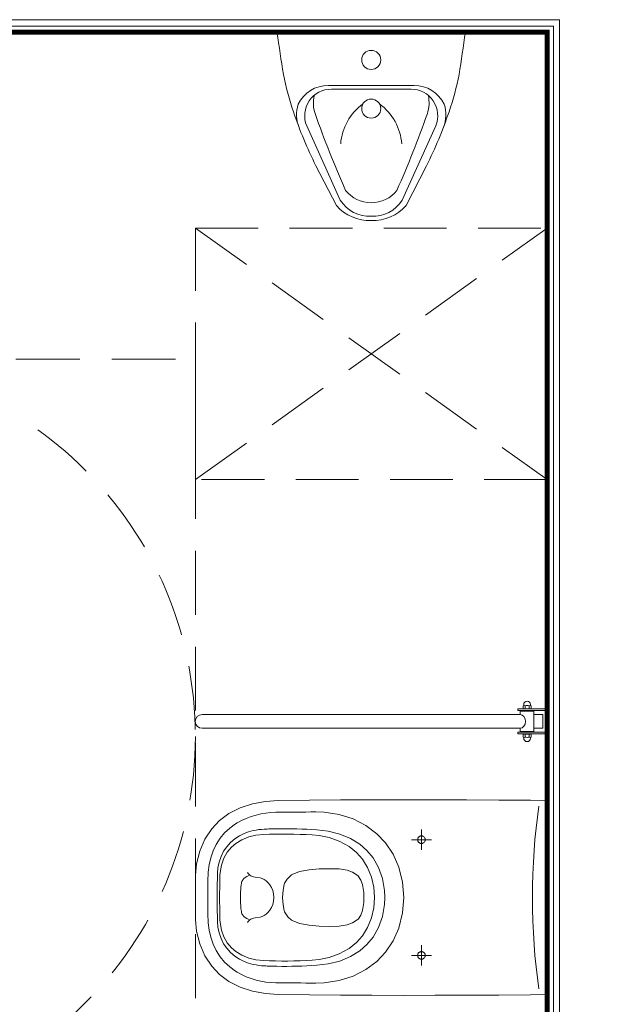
# Model space of a CAD drawing. Header units: millimetres. Extents: x -4835 to 23023, y -15404 to 3906.
# Tile 20 of 39: x -1453 to -1335, y 1472 to 1668. Entities that reach past the tile are written whole.
import ezdxf
from ezdxf.enums import TextEntityAlignment as Align

# ---------------------------------------------------------------- set-up
doc = ezdxf.new("R2010")
doc.units = ezdxf.units.MM
doc.linetypes.add('A-1_05$0$DASHED', pattern=[19.05, 12.7, -6.35])
doc.linetypes.add('DASH', pattern=[0.75, 0.5, -0.25])
doc.layers.get('0').update_dxf_attribs({"lineweight": 9})
doc.layers.add('Budowlane - Sciany Wew', color=7, linetype='Continuous')
doc.layers.add('Ściany', color=51, linetype='Continuous')
doc.layers.add('Wyposazenie Wew - Meble 2D Zapleczowe', color=7, linetype='Continuous', lineweight=9)
doc.layers.add('Wyposazenie Wew - Urzadzenia Sanitarne', color=6, linetype='Continuous', lineweight=9)
doc.styles.add('RomanS', font='simplex.shx')

# ---------------------------------------------------------------- blocks, each defined once
blk = doc.blocks.new('40GAZ_podklad_lewy')
at = {"layer": 'Budowlane - Sciany Wew', "color": 251, "linetype": 'Continuous', "lineweight": 20}
for points in [[(79.67, -844.75), (79.67, -837.25), (34.94, -837.25), (34.94, -687.25), (59.94, -687.25), (59.94, -679.75), (34.94, -679.75), (34.94, -462.25), (257.44, -462.25), (257.44, -679.75), (162.44, -679.75), (162.44, -687.25), (279.94, -687.25), (279.94, -679.75), (274.94, -679.75), (274.94, -462.3), (453.99, -462.3), (453.99, -679.75), (382.44, -679.75), (382.44, -687.25), (476.99, -687.3), (476.99, -837.25), (192.17, -837.25), (192.17, -844.75)], [(78.42, -843.5), (78.42, -838.5), (33.69, -838.5), (33.69, -686), (58.69, -686), (58.69, -681), (33.69, -681), (33.69, -461), (258.69, -461), (258.69, -681), (163.69, -681), (163.69, -686), (278.69, -686), (278.69, -681), (273.69, -681), (273.69, -461.05), (455.24, -461.05), (455.24, -681), (383.69, -681), (383.69, -686), (478.24, -686.05), (478.24, -838.5), (193.42, -838.5), (193.42, -843.5)]]:
    blk.add_lwpolyline(points, dxfattribs=at)
at = {"layer": 'Ściany', "const_width": 1}
blk.add_lwpolyline([(80.92, -846), (80.92, -836), (36.19, -836), (36.19, -688.5), (61.19, -688.5), (61.19, -678.5), (36.19, -678.5), (36.19, -463.5), (256.19, -463.5), (256.19, -678.5), (161.19, -678.5), (161.19, -688.5), (281.19, -688.5), (281.19, -678.5), (276.19, -678.5), (276.19, -463.55), (452.74, -463.55), (452.74, -678.5), (381.19, -678.5), (381.19, -688.5), (475.74, -688.55), (475.74, -836), (190.92, -836), (190.92, -846)], dxfattribs=at)
blk = doc.blocks.new('inwalida')
at = {"layer": 'Wyposazenie Wew - Meble 2D Zapleczowe', "color": 8, "linetype": 'A-1_05$0$DASHED', "true_color": 0x6e6e6e}
blk.add_lwpolyline([(150, -150), (0, -150), (0, 0), (150, 0)], close=True, dxfattribs=at)
blk.add_circle((75, -75), 75, dxfattribs=at)
blk = doc.blocks.new('SC2.0 ustep NP keramag RENOVA')
at = {"layer": 'Wyposazenie Wew - Urzadzenia Sanitarne'}
blk.add_lwpolyline([(-19.3, 0), (19.3, 0)], dxfattribs=at)
for points in [[(-19.28, -53.49, 0), (-19.36, -47.29, 0), (-19.41, -41.13, 0), (-19.44, -34.86, 0), (-19.45, -28.59, 0), (-19.44, -22.33, 0), (-19.42, -16.06, 0), (-19.38, -9.58, 0), (-19.33, -3.33, 0), (-19.3, 0, 0)], [(19.28, -53.49, 0), (19.36, -47.29, 0), (19.41, -41.13, 0), (19.44, -34.86, 0), (19.45, -28.59, 0), (19.44, -22.33, 0), (19.42, -16.06, 0), (19.38, -9.58, 0), (19.33, -3.33, 0), (19.3, 0, 0)], [(-18.16, -1.64, 0), (-15.97, -1.94, 0), (-13.77, -2.2, 0), (-11.55, -2.41, 0), (-9.33, -2.59, 0), (-7, -2.73, 0), (-4.66, -2.83, 0), (-2.33, -2.89, 0), (0, -2.91, 0)], [(18.16, -1.64, 0), (15.97, -1.94, 0), (13.77, -2.2, 0), (11.55, -2.41, 0), (9.33, -2.59, 0), (7, -2.73, 0), (4.66, -2.83, 0), (2.33, -2.89, 0), (0, -2.91, 0)], [(-11.5, -23, 0), (-11.5, -23.5, 0), (-11.5, -24, 0), (-11.5, -24.5, 0), (-11.5, -25, 0), (-11.5, -25.5, 0), (-11.5, -26, 0), (-11.5, -26.5, 0), (-11.5, -27, 0)], [(11.5, -23, 0), (11.5, -23.5, 0), (11.5, -24, 0), (11.5, -24.5, 0), (11.5, -25, 0), (11.5, -25.5, 0), (11.5, -26, 0), (11.5, -26.5, 0), (11.5, -27, 0)], [(-13.5, -25, 0), (-13, -25, 0), (-12.5, -25, 0), (-12, -25, 0), (-11.5, -25, 0), (-11, -25, 0), (-10.5, -25, 0), (-10, -25, 0), (-9.5, -25, 0)], [(-11.5, -25.75, 0), (-11.58, -25.75, 0), (-11.65, -25.75, 0), (-11.72, -25.73, 0), (-11.79, -25.71, 0), (-11.86, -25.68, 0), (-11.92, -25.64, 0), (-11.98, -25.59, 0), (-12.04, -25.54, 0), (-12.09, -25.48, 0), (-12.13, -25.42, 0), (-12.17, -25.35, 0), (-12.2, -25.29, 0), (-12.23, -25.22, 0), (-12.25, -25.14, 0), (-12.26, -25.07, 0), (-12.27, -25, 0), (-12.26, -24.92, 0), (-12.25, -24.85, 0), (-12.23, -24.78, 0), (-12.2, -24.71, 0), (-12.16, -24.65, 0), (-12.07, -24.52, 0), (-11.97, -24.42, 0), (-11.84, -24.33, 0), (-11.78, -24.3, 0), (-11.71, -24.27, 0), (-11.64, -24.25, 0), (-11.57, -24.24, 0), (-11.5, -24.24, 0), (-11.43, -24.24, 0), (-11.36, -24.25, 0), (-11.29, -24.27, 0), (-11.22, -24.3, 0), (-11.16, -24.33, 0), (-11.03, -24.42, 0), (-10.93, -24.52, 0), (-10.84, -24.65, 0), (-10.8, -24.71, 0), (-10.77, -24.78, 0), (-10.75, -24.85, 0), (-10.74, -24.92, 0), (-10.73, -25, 0), (-10.74, -25.07, 0), (-10.75, -25.14, 0), (-10.77, -25.22, 0), (-10.8, -25.29, 0), (-10.83, -25.35, 0), (-10.87, -25.42, 0), (-10.91, -25.48, 0), (-10.96, -25.54, 0), (-11.02, -25.59, 0), (-11.08, -25.64, 0), (-11.14, -25.68, 0), (-11.21, -25.71, 0), (-11.28, -25.73, 0), (-11.35, -25.75, 0), (-11.42, -25.75, 0), (-11.5, -25.75, 0)], [(13.5, -25, 0), (13, -25, 0), (12.5, -25, 0), (12, -25, 0), (11.5, -25, 0), (11, -25, 0), (10.5, -25, 0), (10, -25, 0), (9.5, -25, 0)], [(11.5, -25.75, 0), (11.58, -25.75, 0), (11.65, -25.75, 0), (11.72, -25.73, 0), (11.79, -25.71, 0), (11.86, -25.68, 0), (11.92, -25.64, 0), (11.98, -25.59, 0), (12.04, -25.54, 0), (12.09, -25.48, 0), (12.13, -25.42, 0), (12.17, -25.35, 0), (12.2, -25.29, 0), (12.23, -25.22, 0), (12.25, -25.14, 0), (12.26, -25.07, 0), (12.27, -25, 0), (12.26, -24.92, 0), (12.25, -24.85, 0), (12.23, -24.78, 0), (12.2, -24.71, 0), (12.16, -24.65, 0), (12.07, -24.52, 0), (11.97, -24.42, 0), (11.84, -24.33, 0), (11.78, -24.3, 0), (11.71, -24.27, 0), (11.64, -24.25, 0), (11.57, -24.24, 0), (11.5, -24.24, 0), (11.43, -24.24, 0), (11.36, -24.25, 0), (11.29, -24.27, 0), (11.22, -24.3, 0), (11.16, -24.33, 0), (11.03, -24.42, 0), (10.93, -24.52, 0), (10.84, -24.65, 0), (10.8, -24.71, 0), (10.77, -24.78, 0), (10.75, -24.85, 0), (10.74, -24.92, 0), (10.73, -25, 0), (10.74, -25.07, 0), (10.75, -25.14, 0), (10.77, -25.22, 0), (10.8, -25.29, 0), (10.83, -25.35, 0), (10.87, -25.42, 0), (10.91, -25.48, 0), (10.96, -25.54, 0), (11.02, -25.59, 0), (11.08, -25.64, 0), (11.14, -25.68, 0), (11.21, -25.71, 0), (11.28, -25.73, 0), (11.35, -25.75, 0), (11.42, -25.75, 0), (11.5, -25.75, 0)], [(0, -28.5, 0), (-3.07, -28.75, 0), (-6.06, -29.51, 0), (-8.62, -30.66, 0), (-10.88, -32.16, 0), (-12.69, -33.87, 0), (-14.34, -36.07, 0), (-15.63, -38.58, 0), (-16.51, -41.36, 0), (-16.97, -44.35, 0), (-17.02, -46.01, 0)], [(0, -28.5, 0), (3.07, -28.75, 0), (6.06, -29.51, 0), (8.62, -30.66, 0), (10.88, -32.16, 0), (12.69, -33.87, 0), (14.34, -36.07, 0), (15.63, -38.58, 0), (16.51, -41.36, 0), (16.97, -44.35, 0), (17.02, -46.01, 0)], [(-13.47, -45.79, 0), (-13.2, -43.54, 0), (-12.62, -41.23, 0), (-11.75, -39.15, 0), (-10.6, -37.28, 0), (-9.34, -35.84, 0), (-7.87, -34.64, 0), (-5.96, -33.56, 0), (-3.8, -32.77, 0), (-1.4, -32.34, 0), (0, -32.27, 0)], [(13.47, -45.79, 0), (13.2, -43.54, 0), (12.62, -41.23, 0), (11.75, -39.15, 0), (10.6, -37.28, 0), (9.34, -35.84, 0), (7.87, -34.64, 0), (5.96, -33.56, 0), (3.8, -32.77, 0), (1.4, -32.34, 0), (0, -32.27, 0)], [(0, -34.33, 0), (-2.06, -34.48, 0), (-4.07, -34.95, 0), (-5.98, -35.74, 0), (-7.62, -36.75, 0), (-8.97, -37.95, 0), (-10.15, -39.42, 0), (-11.2, -41.35, 0), (-11.9, -43.36, 0), (-12.31, -45.34, 0), (-12.45, -46.74, 0)], [(0, -34.33, 0), (2.06, -34.48, 0), (4.07, -34.95, 0), (5.98, -35.74, 0), (7.62, -36.75, 0), (8.97, -37.95, 0), (10.15, -39.42, 0), (11.2, -41.35, 0), (11.9, -43.36, 0), (12.31, -45.34, 0), (12.45, -46.74, 0)], [(0, -52.63, 0), (-1.48, -52.55, 0), (-2.61, -52.32, 0), (-2.83, -52.23, 0), (-3.63, -51.75, 0), (-3.81, -51.59, 0), (-4.48, -50.86, 0), (-4.58, -50.72, 0), (-5.15, -49.24, 0), (-5.52, -47.37, 0), (-5.68, -45.36, 0), (-5.73, -43.36, 0), (-5.68, -41.38, 0), (-5.45, -39.79, 0), (-5.03, -38.7, 0), (-4.46, -37.8, 0), (-4.37, -37.69, 0), (-4.21, -37.56, 0), (-3.48, -37.08, 0), (-2.59, -36.72, 0), (-1.02, -36.48, 0), (0, -36.45, 0)], [(0, -52.63, 0), (1.48, -52.55, 0), (2.61, -52.32, 0), (2.83, -52.23, 0), (3.63, -51.75, 0), (3.81, -51.59, 0), (4.48, -50.86, 0), (4.58, -50.72, 0), (5.15, -49.24, 0), (5.52, -47.37, 0), (5.68, -45.36, 0), (5.73, -43.36, 0), (5.68, -41.38, 0), (5.45, -39.79, 0), (5.03, -38.7, 0), (4.46, -37.8, 0), (4.37, -37.69, 0), (4.21, -37.56, 0), (3.48, -37.08, 0), (2.59, -36.72, 0), (1.02, -36.48, 0), (0, -36.45, 0)], [(-17.02, -46.01, 0), (-17.01, -47, 0), (-17, -47.99, 0), (-16.99, -48.99, 0), (-16.98, -49.98, 0), (-16.97, -50.97, 0), (-16.96, -51.97, 0), (-16.95, -52.96, 0), (-16.94, -53.95, 0)], [(-13.67, -53.81, 0), (-13.68, -52.81, 0), (-13.68, -51.82, 0), (-13.67, -50.83, 0), (-13.65, -49.83, 0), (-13.62, -48.82, 0), (-13.58, -47.81, 0), (-13.53, -46.8, 0), (-13.47, -45.79, 0)], [(-12.45, -46.74, 0), (-12.51, -47.95, 0), (-12.56, -49.17, 0), (-12.6, -50.39, 0), (-12.62, -51.6, 0), (-12.62, -52.82, 0), (-12.61, -54.03, 0), (-12.58, -55.25, 0), (-12.54, -56.46, 0)], [(12.45, -46.74, 0), (12.51, -47.95, 0), (12.56, -49.17, 0), (12.6, -50.39, 0), (12.62, -51.6, 0), (12.62, -52.82, 0), (12.61, -54.03, 0), (12.58, -55.25, 0), (12.54, -56.46, 0)], [(13.67, -53.81, 0), (13.68, -52.81, 0), (13.68, -51.82, 0), (13.67, -50.83, 0), (13.65, -49.83, 0), (13.62, -48.82, 0), (13.58, -47.81, 0), (13.53, -46.8, 0), (13.47, -45.79, 0)], [(17.02, -46.01, 0), (17.01, -47, 0), (17, -47.99, 0), (16.99, -48.99, 0), (16.98, -49.98, 0), (16.97, -50.97, 0), (16.96, -51.97, 0), (16.95, -52.96, 0), (16.94, -53.95, 0)], [(-19.28, -53.49, 0), (-19.1, -56.04, 0), (-18.62, -58.6, 0), (-17.83, -61.05, 0), (-16.67, -63.32, 0), (-15.3, -65.16, 0), (-13.63, -66.74, 0), (-11.57, -68.1, 0), (-9.23, -69.12, 0), (-6.68, -69.76, 0), (-4.46, -69.96, 0)], [(-16.94, -53.95, 0), (-16.9, -54.97, 0), (-16.8, -55.97, 0), (-16.63, -56.94, 0), (-16.4, -57.92, 0), (-16.1, -58.91, 0), (-15.74, -59.87, 0), (-15.32, -60.79, 0), (-14.86, -61.66, 0), (-14.64, -62, 0)], [(-13.59, -56.31, 0), (-13.6, -55.99, 0), (-13.62, -55.68, 0), (-13.63, -55.37, 0), (-13.64, -55.06, 0), (-13.65, -54.75, 0), (-13.66, -54.43, 0), (-13.66, -54.12, 0), (-13.67, -53.81, 0)], [(0, -54.39, 0), (-0.74, -54.44, 0), (-1.4, -54.6, 0), (-1.99, -54.84, 0), (-2.5, -55.15, 0), (-2.93, -55.5, 0), (-3.29, -55.9, 0), (-3.56, -56.31, 0), (-3.76, -56.73, 0), (-3.89, -57.13, 0), (-4.04, -58.09, 0), (-4.11, -58.45, 0), (-4.24, -58.8, 0), (-4.33, -58.98, 0), (-4.45, -59.15, 0), (-4.59, -59.32, 0), (-4.76, -59.48, 0), (-4.97, -59.65, 0)], [(0, -54.39, 0), (0.74, -54.44, 0), (1.4, -54.6, 0), (1.99, -54.84, 0), (2.5, -55.15, 0), (2.93, -55.5, 0), (3.29, -55.9, 0), (3.56, -56.31, 0), (3.76, -56.73, 0), (3.89, -57.13, 0), (4.04, -58.09, 0), (4.11, -58.45, 0), (4.24, -58.8, 0), (4.33, -58.98, 0), (4.45, -59.15, 0), (4.59, -59.32, 0), (4.76, -59.48, 0), (4.97, -59.65, 0)], [(19.28, -53.49, 0), (19.1, -56.04, 0), (18.62, -58.6, 0), (17.83, -61.05, 0), (16.67, -63.32, 0), (15.3, -65.16, 0), (13.63, -66.74, 0), (11.57, -68.1, 0), (9.23, -69.12, 0), (6.68, -69.76, 0), (4.46, -69.96, 0)], [(13.59, -56.31, 0), (13.6, -55.99, 0), (13.62, -55.68, 0), (13.63, -55.37, 0), (13.64, -55.06, 0), (13.65, -54.75, 0), (13.66, -54.43, 0), (13.66, -54.12, 0), (13.67, -53.81, 0)], [(16.94, -53.95, 0), (16.9, -54.97, 0), (16.8, -55.97, 0), (16.63, -56.94, 0), (16.4, -57.92, 0), (16.1, -58.91, 0), (15.74, -59.87, 0), (15.32, -60.79, 0), (14.86, -61.66, 0), (14.64, -62, 0)], [(-12.66, -60.4, 0), (-12.86, -59.92, 0), (-13.03, -59.44, 0), (-13.17, -58.97, 0), (-13.29, -58.48, 0), (-13.41, -57.9, 0), (-13.5, -57.37, 0), (-13.55, -56.84, 0), (-13.59, -56.31, 0)], [(-12.54, -56.46, 0), (-12.39, -57.95, 0), (-12.04, -59.38, 0), (-11.47, -60.78, 0), (-10.76, -61.94, 0), (-9.98, -62.83, 0), (-9.01, -63.64, 0), (-7.82, -64.32, 0), (-6.46, -64.81, 0), (-4.99, -65.08, 0), (-4.39, -65.11, 0)], [(12.54, -56.46, 0), (12.39, -57.95, 0), (12.04, -59.38, 0), (11.47, -60.78, 0), (10.76, -61.94, 0), (9.98, -62.83, 0), (9.01, -63.64, 0), (7.82, -64.32, 0), (6.46, -64.81, 0), (4.99, -65.08, 0), (4.39, -65.11, 0)], [(12.66, -60.4, 0), (12.86, -59.92, 0), (13.03, -59.44, 0), (13.17, -58.97, 0), (13.29, -58.48, 0), (13.41, -57.9, 0), (13.5, -57.37, 0), (13.55, -56.84, 0), (13.59, -56.31, 0)], [(-4.75, -65.6, 0), (-5.89, -65.51, 0), (-7.02, -65.27, 0), (-8.16, -64.88, 0), (-9.19, -64.37, 0), (-10.1, -63.76, 0), (-10.93, -63.02, 0), (-11.66, -62.16, 0), (-12.25, -61.23, 0), (-12.66, -60.4, 0)], [(-2.46, -60.91, 0), (-2.86, -60.84, 0), (-3.04, -60.79, 0), (-3.21, -60.72, 0), (-3.37, -60.64, 0), (-3.52, -60.55, 0), (-3.78, -60.33, 0), (-4, -60.07, 0), (-4.18, -59.78, 0), (-4.33, -59.47, 0), (-4.45, -59.15, 0)], [(2.46, -60.91, 0), (2.86, -60.84, 0), (3.04, -60.79, 0), (3.21, -60.72, 0), (3.37, -60.64, 0), (3.52, -60.55, 0), (3.78, -60.33, 0), (4, -60.07, 0), (4.18, -59.78, 0), (4.33, -59.47, 0), (4.45, -59.15, 0)], [(4.75, -65.6, 0), (5.89, -65.51, 0), (7.02, -65.27, 0), (8.16, -64.88, 0), (9.19, -64.37, 0), (10.1, -63.76, 0), (10.93, -63.02, 0), (11.66, -62.16, 0), (12.25, -61.23, 0), (12.66, -60.4, 0)], [(-14.64, -62, 0), (-13.81, -63.14, 0), (-12.85, -64.17, 0), (-11.77, -65.07, 0), (-10.51, -65.87, 0), (-9.27, -66.47, 0), (-7.9, -66.95, 0), (-6.48, -67.28, 0), (-5.05, -67.45, 0), (-4.36, -67.48, 0)], [(-2.46, -60.91, 0), (-2.15, -60.94, 0), (-1.84, -60.96, 0), (-1.53, -60.97, 0), (-1.2, -60.99, 0), (-0.83, -61, 0), (-0.46, -61, 0), (-0.09, -61.01, 0), (0, -61.01, 0)], [(2.46, -60.91, 0), (2.15, -60.94, 0), (1.84, -60.96, 0), (1.53, -60.97, 0), (1.2, -60.99, 0), (0.83, -61, 0), (0.46, -61, 0), (0.09, -61.01, 0), (0, -61.01, 0)], [(14.64, -62, 0), (13.81, -63.14, 0), (12.85, -64.17, 0), (11.77, -65.07, 0), (10.51, -65.87, 0), (9.27, -66.47, 0), (7.9, -66.95, 0), (6.48, -67.28, 0), (5.05, -67.45, 0), (4.36, -67.48, 0)], [(0, -65.65, 0), (-0.58, -65.65, 0), (-1.17, -65.65, 0), (-1.75, -65.64, 0), (-2.34, -65.64, 0), (-2.92, -65.63, 0), (-3.51, -65.62, 0), (-4.09, -65.61, 0), (-4.68, -65.6, 0)], [(-4.39, -65.11, 0), (-3.84, -65.12, 0), (-3.29, -65.13, 0), (-2.74, -65.14, 0), (-2.19, -65.15, 0), (-1.65, -65.15, 0), (-1.1, -65.16, 0), (-0.55, -65.16, 0), (0, -65.16, 0)], [(4.39, -65.11, 0), (3.84, -65.12, 0), (3.29, -65.13, 0), (2.74, -65.14, 0), (2.19, -65.15, 0), (1.65, -65.15, 0), (1.1, -65.16, 0), (0.55, -65.16, 0), (0, -65.16, 0)], [(0, -65.65, 0), (0.58, -65.65, 0), (1.17, -65.65, 0), (1.75, -65.64, 0), (2.34, -65.64, 0), (2.92, -65.63, 0), (3.51, -65.62, 0), (4.09, -65.61, 0), (4.68, -65.6, 0)], [(-4.36, -67.48, 0), (-3.82, -67.49, 0), (-3.27, -67.5, 0), (-2.73, -67.51, 0), (-2.18, -67.51, 0), (-1.64, -67.52, 0), (-1.09, -67.52, 0), (-0.55, -67.52, 0), (0, -67.53, 0)], [(4.36, -67.48, 0), (3.82, -67.49, 0), (3.27, -67.5, 0), (2.73, -67.51, 0), (2.18, -67.51, 0), (1.64, -67.52, 0), (1.09, -67.52, 0), (0.55, -67.52, 0), (0, -67.53, 0)], [(0, -70, 0), (-0.56, -70, 0), (-1.12, -70, 0), (-1.67, -70, 0), (-2.23, -69.99, 0), (-2.79, -69.99, 0), (-3.35, -69.98, 0), (-3.9, -69.97, 0), (-4.46, -69.96, 0)], [(0, -70, 0), (0.56, -70, 0), (1.12, -70, 0), (1.67, -70, 0), (2.23, -69.99, 0), (2.79, -69.99, 0), (3.35, -69.98, 0), (3.9, -69.97, 0), (4.46, -69.96, 0)]]:
    blk.add_polyline3d(points, dxfattribs=at)
blk = doc.blocks.new('pochwyt dla inwalidy 70')
at = {"layer": 'Wyposazenie Wew - Urzadzenia Sanitarne'}
for p, q in [((0.01, 70.02), (8.47, 70.02)), ((0.01, 69.68), (0.01, 70.02)), ((0.01, 69.68), (8.47, 69.68)), ((1.75, 64.19), (1.75, 69.68)), ((2.08, 64.19), (2.08, 69.68)), ((2.88, 69.19), (2.88, 67.4)), ((2.88, 69.19), (5.59, 69.19)), ((5.58, 69.19), (5.59, 67.4)), ((6.39, 64.19), (6.39, 69.68)), ((6.73, 64.19), (6.73, 69.68)), ((8.47, 69.68), (8.47, 70.02)), ((0.9, 66.72), (1.08, 66.72)), ((1.68, 66.85), (1.14, 66.85)), ((1.75, 65.16), (1.75, 66.93)), ((1.75, 66.65), (1.75, 65.44)), ((2.08, 67.31), (2.21, 67.31)), ((2.21, 67.4), (6.27, 67.4)), ((2.21, 67.4), (2.21, 64.69)), ((6.27, 67.4), (6.27, 64.69)), ((6.39, 67.31), (6.27, 67.31)), ((6.73, 65.16), (6.73, 66.93)), ((6.73, 66.65), (6.73, 65.44)), ((6.8, 66.85), (7.34, 66.85)), ((7.58, 66.72), (7.4, 66.72)), ((0.9, 65.37), (1.08, 65.37)), ((1.68, 66.45), (1.14, 66.45)), ((1.68, 65.64), (1.14, 65.64)), ((1.68, 65.24), (1.14, 65.24)), ((2.08, 64.78), (2.21, 64.78)), ((2.21, 64.69), (2.89, 64.69)), ((2.99, 65.08), (2.89, 64.69)), ((2.89, 64.69), (2.89, 1.35)), ((3.28, 65.41), (2.99, 65.08)), ((3.72, 65.63), (3.28, 65.41)), ((4.24, 65.71), (3.72, 65.63)), ((4.76, 65.63), (4.24, 65.71)), ((5.2, 65.41), (4.76, 65.63)), ((5.49, 65.08), (5.2, 65.41)), ((5.59, 64.69), (5.49, 65.08)), ((5.59, 64.69), (5.59, 1.35)), ((6.27, 64.69), (5.59, 64.69)), ((6.39, 64.78), (6.27, 64.78)), ((6.8, 66.45), (7.34, 66.45)), ((6.8, 65.64), (7.34, 65.64)), ((6.8, 65.24), (7.34, 65.24)), ((7.58, 65.37), (7.4, 65.37)), ((1.75, 64.19), (2.08, 64.19)), ((6.73, 64.19), (6.39, 64.19))]:
    blk.add_line(p, q, dxfattribs=at)
for centre, radius, start, end in [((0.9, 66.04), 0.676, 90, 270), ((1.4, 66.65), 0.327, 142.1208, 217.8792), ((1.42, 66.65), 0.327, 322.1208, 37.8792), ((7.06, 66.65), 0.327, 142.1208, 217.8792), ((7.08, 66.65), 0.327, 322.1208, 37.8792), ((7.58, 66.04), 0.676, 270, 90), ((2.27, 66.04), 1.2, 160.5286, 199.4714), ((1.4, 65.44), 0.327, 142.1208, 217.8792), ((0.54, 66.04), 1.2, 340.5286, 19.4714), ((1.42, 65.44), 0.327, 322.1208, 37.8792), ((7.94, 66.04), 1.2, 160.5286, 199.4714), ((7.06, 65.44), 0.327, 142.1208, 217.8792), ((6.2, 66.04), 1.2, 340.5286, 19.4714), ((7.08, 65.44), 0.327, 322.1208, 37.8792), ((4.24, 1.35), 1.35, 180, 0)]:
    blk.add_arc(centre, radius, start, end, dxfattribs=at)
blk = doc.blocks.new('Pisuar_NOVA_PRO_Alex_66000')
at = {"layer": 'Wyposazenie Wew - Urzadzenia Sanitarne'}
for points in [[(0, 0), (-18.75, 0, 0.003383), (-17.47, -8.41, 0.038537), (-15.48, -15.79, 0.0339), (-11.01, -26.57), (-6.93, -34.43, 0.227531), (0, -37.43, 1.59566)], [(0, 0), (18.75, 0, -0.003383), (17.47, -8.41, -0.038537), (15.48, -15.79, -0.0339), (11.01, -26.57), (6.93, -34.43, -0.227531), (0, -37.43, -1.59566)], [(0, -10.56), (-8.53, -10.56, 0.286387), (-14.54, -14.31, 0.174001), (-14.36, -18.91, 0.834558)], [(0, -11.31), (-7.93, -11.31, 0.532569), (-12.84, -18.61), (-6.15, -33.39, 0.272416), (0, -36.58, 5.282291)], [(0, -10.56), (8.53, -10.56, -0.286387), (14.54, -14.31, -0.174001), (14.36, -18.91, -0.834558)], [(0, -11.31), (7.93, -11.31, -0.532569), (12.84, -18.61), (6.15, -33.39, -0.272416), (0, -36.58, -5.282291)], [(0, -33.91, -0.229597), (-5.11, -31.43, -0.019476), (-11.17, -16.18, -0.130671), (-11.37, -12.58, -10.816378)], [(0, -33.91, 0.229597), (5.11, -31.43, 0.019476), (11.17, -16.18, 0.130671), (11.37, -12.58, 10.816378)]]:
    blk.add_lwpolyline(points, format="xyb", dxfattribs=at)
for centre in [(0, -5.5), (0, -15.18)]:
    blk.add_circle(centre, 1.9, dxfattribs=at)
for centre, start, end in [((4.73, -23.01), 126.012, 175.6249), ((-4.73, -23.01), 4.3751, 53.988)]:
    blk.add_arc(centre, 10.84, start, end, dxfattribs=at)
blk = doc.blocks.new('C')
at = {"color": 252, "linetype": 'DASH', "ltscale": 25, "true_color": 0x919191}
blk.add_lwpolyline([(15164.3, 9092.57), (15234.3, 9092.57), (15234.3, 9042.57), (15164.3, 9042.57), (15164.3, 9092.57), (15234.3, 9042.57), (15164.3, 9042.57), (15234.3, 9092.57)], dxfattribs=at)
at = {"color": 6}
blk.add_blockref('40GAZ_podklad_lewy', (14978.11, 9594.99), dxfattribs=at)
blk.add_blockref('Pisuar_NOVA_PRO_Alex_66000', (15199.3, 9131.5))
at = {"rotation": 270}
for name, p in [('inwalida', (15164.3, 9066.5)), ('SC2.0 ustep NP keramag RENOVA', (15234.3, 8959.5))]:
    blk.add_blockref(name, p, dxfattribs=at)
at = {"zscale": 100, "rotation": 270}
blk.add_blockref('pochwyt dla inwalidy 70', (15164.28, 8998.74), dxfattribs=at)
at = {"style": 'RomanS'}
for tag, p in [('PIWO', (15207.95, 8676.64)), ('PIWO', (15267.09, 8677.75)), ('NAP.KOLOR/SOKI', (15343.12, 8676.92)), ('NABIAŁ/WODA', (15408.98, 8677.12)), ('ART.SPOŻ/PIECZYWO', (15532.08, 8676.66)), ('NAP.FUNKCJO', (15477.31, 8560.33)), ('WODA', (15287.59, 8558.33)), ('NAP.FUNKCJO', (15590.48, 8190.22))]:
    blk.add_attdef(tag, text='', height=5, dxfattribs=at).set_placement(p, align=Align.TOP_CENTER)
for tag, p in [('HIGIENA/SEZON', (15061.42, 8584.21)), ('NAP.KOLOR', (15247.47, 8484.93)), ('CIASTKA', (15515.92, 8480.98)), ('PIWO', (15326.45, 8485.01)), ('SOKI', (15435.42, 8482.47)), ('CHIPSY/SŁONE', (15435.11, 8413.61)), ('SŁODYCZE', (15516.21, 8415.79)), ('NAP.KOLOR', (15248.06, 8414.46)), ('PIWO', (15326.04, 8419.43))]:
    blk.add_attdef(tag, text='', height=5, rotation=90, dxfattribs=at).set_placement(p, align=Align.TOP_CENTER)

msp = doc.modelspace()

# ---------------------------------------------------------------- block references
msp.add_blockref('C', (-16582.0281, -7466.0778))

doc.saveas('drawing.dxf')
